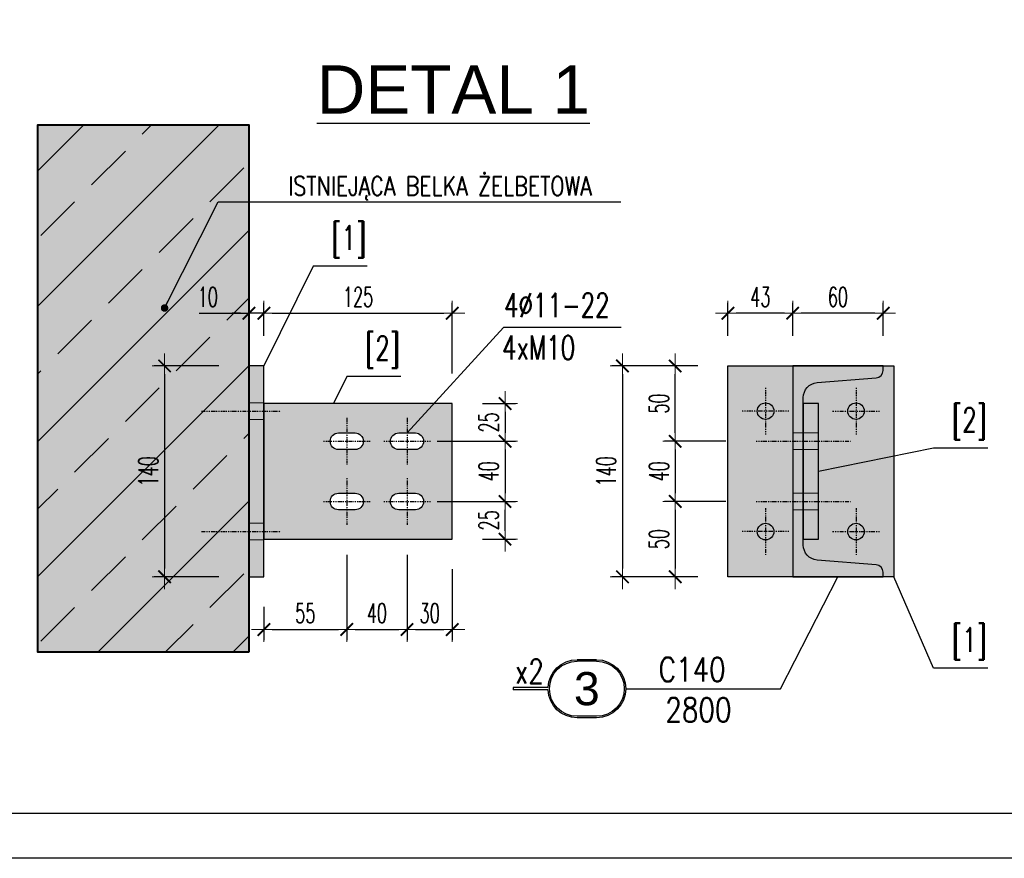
# Model space of a CAD drawing. Extents: x 678233 to 771511, y -128679 to -91169.
# Tile 11 of 62: x 762512 to 763166, y -104387 to -103830. Entities that reach past the tile are written whole.
import ezdxf
from ezdxf.enums import TextEntityAlignment as Align

# ---------------------------------------------------------------- set-up
doc = ezdxf.new("R2010")
doc.units = 0
doc.linetypes.add('DASHDOT', pattern=[1, 0.5, -0.25, 0, -0.25])
doc.layers.get('0').update_dxf_attribs({"linetype": 'CONTINUOUS'})
doc.layers.get('Defpoints').update_dxf_attribs({"linetype": 'CONTINUOUS'})
for name, color, linetype, lineweight in [('K - pomoc', 1, 'CONTINUOUS', 15), ('K-opisy', 2, 'CONTINUOUS', 18), ('K-wymiary', 8, 'CONTINUOUS', 13), ('K-ściany istniejące', 12, 'CONTINUOUS', 40)]:
    doc.layers.add(name, color=color, linetype=linetype, lineweight=lineweight)
for name, color, linetype in [('K-belki stalowe hach', 204, 'CONTINUOUS'), ('K-hatch', 8, 'CONTINUOUS'), ('K-oznaczenia', 30, 'CONTINUOUS'), ('k-stal', 2, 'CONTINUOUS'), ('K-stal_opis', 1, 'CONTINUOUS'), ('OPISY', 2, 'CONTINUOUS'), ('OSIE', 1, 'DASHDOT'), ('pomoc_1', 1, 'CONTINUOUS'), ('ramka', 2, 'CONTINUOUS'), ('STAL', 3, 'CONTINUOUS')]:
    doc.layers.add(name, color=color, linetype=linetype)
doc.styles.add('OPIS', font='arial.ttf')
doc.styles.add('ROMANS', font='romans.shx', dxfattribs={"width": 0.6})
doc.styles.add('SIMPLEX', font='simplex.shx', dxfattribs={"height": 15})
doc.styles.add('TKD_2TXT', font='romand.shx', dxfattribs={"width": 0.75, "height": 0.25})
doc.styles.add('TKD_stal', font='simplex.shx', dxfattribs={"width": 0.75, "height": 0.25, "bigfont": 'bigfont.shx'})
doc.dimstyles.new('BZ_KR_10', dxfattribs={"dimscale": 0.1, "dimtxt": 25, "dimasz": 25, "dimexe": 24, "dimexo": 25, "dimgap": 5, "dimtad": 3, "dimdec": 1, "dimlfac": 10, "dimrnd": 1, "dimzin": 9, "dimdsep": 46, "dimtxsty": 'SIMPLEX', "dimblk": 'ARCHTICK', "dimcen": 0, "dimdle": 20, "dimclrd": 256, "dimclre": 256, "dimclrt": 7, "dimadec": 0, "dimazin": 0, "dimtfac": 0.033333, "dimtdec": 1, "dimtix": 1, "dimtmove": 1, "dimatfit": 3, "dimfxl": 1, "dimtvp": 0.8, "dimtolj": 1, "dimarcsym": 0})
doc.dimstyles.new('Copy of DIM-50', dxfattribs={"dimscale": 10, "dimtxt": 1.3, "dimasz": 0.55, "dimexe": 0.7, "dimexo": 2, "dimgap": 0, "dimtad": 0, "dimdec": 1, "dimrnd": 0.5, "dimdsep": 46, "dimtxsty": 'ROMANS', "dimblk1": 'TICK', "dimblk2": 'TICK', "dimsah": 1, "dimcen": 0, "dimdle": 1.5, "dimclrd": 8, "dimclrt": 2, "dimadec": 1, "dimazin": 0, "dimtfac": 0.416667, "dimtdec": 1, "dimtix": 1, "dimtmove": 1, "dimatfit": 3, "dimldrblk": 'TICK', "dimfxl": 1, "dimtvp": 0.833333, "dimtolj": 1, "dimarcsym": 0})

# ---------------------------------------------------------------- blocks, each defined once
blk = doc.blocks.new('_ARCHTICK')
at = {"color": 0, "linetype": 'ByBlock', "const_width": 0.15}
blk.add_lwpolyline([(-0.5, -0.5), (0.5, 0.5)], dxfattribs=at)
blk = doc.blocks.new('TICK')
for p, q in [((0, -1.5), (0, 1.5)), ((-1.5, 0), (1.5, 0))]:
    blk.add_line(p, q)
at = {"xscale": 1.5, "yscale": 1.5, "zscale": 1.5, "rotation": 180}
blk.add_blockref('_ARCHTICK', (0, 0), dxfattribs=at)
blk = doc.blocks.new('*D193')
at = {"layer": 'Defpoints', "color": 0, "transparency": 16777216}
for p in [(762664.37, -104024.59), (762664.37, -104059.59), (762674.37, -104059.59)]:
    blk.add_point(p, dxfattribs=at)
at = {"layer": 'K-wymiary', "color": 0, "lineweight": -2, "transparency": 16777216}
for p, q in [((762664.37, -104039.59), (762664.37, -104017.59)), ((762674.37, -104039.59), (762674.37, -104017.59))]:
    blk.add_line(p, q, dxfattribs=at)
at = {"layer": 'K-wymiary', "color": 8, "lineweight": -2, "transparency": 16777216}
for p, q in [((762631.36, -104024.59), (762664.37, -104024.59)), ((762658.87, -104024.59), (762653.37, -104024.59)), ((762674.37, -104024.59), (762664.37, -104024.59)), ((762674.37, -104024.59), (762664.37, -104024.59)), ((762679.87, -104024.59), (762685.37, -104024.59))]:
    blk.add_line(p, q, dxfattribs=at)
at = {"layer": 'K-wymiary', "color": 8, "lineweight": -2, "transparency": 16777216, "xscale": 5.5, "yscale": 5.5, "zscale": 5.5}
blk.add_blockref('TICK', (762664.37, -104024.59), dxfattribs=at)
at = {"layer": 'K-wymiary', "color": 8, "lineweight": -2, "transparency": 16777216, "xscale": 5.5, "yscale": 5.5, "zscale": 5.5, "rotation": 180}
blk.add_blockref('TICK', (762674.37, -104024.59), dxfattribs=at)
at = {"layer": 'K-wymiary', "color": 2, "transparency": 16777216, "insert": (762637.12, -104013.75), "char_height": 13, "attachment_point": 5, "style": 'ROMANS'}
blk.add_mtext('\\A1;10', dxfattribs=at)
blk = doc.blocks.new('*D194')
at = {"layer": 'Defpoints', "color": 0, "transparency": 16777216}
for p in [(762799.37, -104024.59), (762674.37, -104059.59), (762799.37, -104084.6)]:
    blk.add_point(p, dxfattribs=at)
at = {"layer": 'K-wymiary', "color": 0, "lineweight": -2, "transparency": 16777216}
for p, q in [((762674.37, -104039.59), (762674.37, -104017.59)), ((762799.37, -104064.6), (762799.37, -104017.59))]:
    blk.add_line(p, q, dxfattribs=at)
at = {"layer": 'K-wymiary', "color": 8, "lineweight": -2, "transparency": 16777216}
blk.add_line((762679.87, -104024.59), (762793.87, -104024.59), dxfattribs=at)
at = {"layer": 'K-wymiary', "color": 8, "lineweight": -2, "transparency": 16777216, "xscale": 5.5, "yscale": 5.5, "zscale": 5.5, "rotation": 180}
blk.add_blockref('TICK', (762674.37, -104024.59), dxfattribs=at)
at = {"layer": 'K-wymiary', "color": 8, "lineweight": -2, "transparency": 16777216, "xscale": 5.5, "yscale": 5.5, "zscale": 5.5}
blk.add_blockref('TICK', (762799.37, -104024.59), dxfattribs=at)
at = {"layer": 'K-wymiary', "color": 2, "transparency": 16777216, "insert": (762736.87, -104013.75), "char_height": 13, "attachment_point": 5, "style": 'ROMANS'}
blk.add_mtext('\\A1;125', dxfattribs=at)
blk = doc.blocks.new('*D195')
at = {"layer": 'Defpoints', "color": 0, "transparency": 16777216}
for p in [(762729.37, -104165.09), (762674.37, -104199.59), (762729.37, -104234.59)]:
    blk.add_point(p, dxfattribs=at)
at = {"layer": 'K-wymiary', "color": 0, "lineweight": -2, "transparency": 16777216}
for p, q in [((762729.37, -104185.09), (762729.37, -104241.59)), ((762674.37, -104219.59), (762674.37, -104241.59))]:
    blk.add_line(p, q, dxfattribs=at)
at = {"layer": 'K-wymiary', "color": 8, "lineweight": -2, "transparency": 16777216}
blk.add_line((762679.87, -104234.59), (762723.87, -104234.59), dxfattribs=at)
at = {"layer": 'K-wymiary', "color": 8, "lineweight": -2, "transparency": 16777216, "xscale": 5.5, "yscale": 5.5, "zscale": 5.5, "rotation": 180}
blk.add_blockref('TICK', (762674.37, -104234.59), dxfattribs=at)
at = {"layer": 'K-wymiary', "color": 8, "lineweight": -2, "transparency": 16777216, "xscale": 5.5, "yscale": 5.5, "zscale": 5.5}
blk.add_blockref('TICK', (762729.37, -104234.59), dxfattribs=at)
at = {"layer": 'K-wymiary', "color": 2, "transparency": 16777216, "insert": (762701.87, -104223.75), "char_height": 13, "attachment_point": 5, "style": 'ROMANS'}
blk.add_mtext('\\A1;55', dxfattribs=at)
blk = doc.blocks.new('*D196')
at = {"layer": 'Defpoints', "color": 0, "transparency": 16777216}
for p in [(762729.37, -104165.09), (762769.37, -104165.09), (762769.37, -104234.59)]:
    blk.add_point(p, dxfattribs=at)
at = {"layer": 'K-wymiary', "color": 0, "lineweight": -2, "transparency": 16777216}
for p, q in [((762729.37, -104185.09), (762729.37, -104241.59)), ((762769.37, -104185.09), (762769.37, -104241.59))]:
    blk.add_line(p, q, dxfattribs=at)
at = {"layer": 'K-wymiary', "color": 8, "lineweight": -2, "transparency": 16777216}
blk.add_line((762734.87, -104234.59), (762763.87, -104234.59), dxfattribs=at)
at = {"layer": 'K-wymiary', "color": 8, "lineweight": -2, "transparency": 16777216, "xscale": 5.5, "yscale": 5.5, "zscale": 5.5, "rotation": 180}
blk.add_blockref('TICK', (762729.37, -104234.59), dxfattribs=at)
at = {"layer": 'K-wymiary', "color": 8, "lineweight": -2, "transparency": 16777216, "xscale": 5.5, "yscale": 5.5, "zscale": 5.5}
blk.add_blockref('TICK', (762769.37, -104234.59), dxfattribs=at)
at = {"layer": 'K-wymiary', "color": 2, "transparency": 16777216, "insert": (762749.37, -104223.75), "char_height": 13, "attachment_point": 5, "style": 'ROMANS'}
blk.add_mtext('\\A1;40', dxfattribs=at)
blk = doc.blocks.new('*D197')
at = {"layer": 'Defpoints', "color": 0, "transparency": 16777216}
for p in [(762769.37, -104165.09), (762799.37, -104174.6), (762799.37, -104234.59)]:
    blk.add_point(p, dxfattribs=at)
at = {"layer": 'K-wymiary', "color": 0, "lineweight": -2, "transparency": 16777216}
for p, q in [((762769.37, -104185.09), (762769.37, -104241.59)), ((762799.37, -104194.6), (762799.37, -104241.59))]:
    blk.add_line(p, q, dxfattribs=at)
at = {"layer": 'K-wymiary', "color": 8, "lineweight": -2, "transparency": 16777216}
blk.add_line((762774.87, -104234.59), (762793.87, -104234.59), dxfattribs=at)
at = {"layer": 'K-wymiary', "color": 8, "lineweight": -2, "transparency": 16777216, "xscale": 5.5, "yscale": 5.5, "zscale": 5.5, "rotation": 180}
blk.add_blockref('TICK', (762769.37, -104234.59), dxfattribs=at)
at = {"layer": 'K-wymiary', "color": 8, "lineweight": -2, "transparency": 16777216, "xscale": 5.5, "yscale": 5.5, "zscale": 5.5}
blk.add_blockref('TICK', (762799.37, -104234.59), dxfattribs=at)
at = {"layer": 'K-wymiary', "color": 2, "transparency": 16777216, "insert": (762784.37, -104223.75), "char_height": 13, "attachment_point": 5, "style": 'ROMANS'}
blk.add_mtext('\\A1;30', dxfattribs=at)
blk = doc.blocks.new('*D198')
at = {"layer": 'Defpoints', "color": 0, "transparency": 16777216}
for p in [(762799.37, -104084.6), (762769.37, -104109.59), (762834.37, -104109.59)]:
    blk.add_point(p, dxfattribs=at)
at = {"layer": 'K-wymiary', "color": 0, "lineweight": -2, "transparency": 16777216}
for p, q in [((762819.37, -104084.6), (762841.37, -104084.6)), ((762789.37, -104109.59), (762841.37, -104109.59))]:
    blk.add_line(p, q, dxfattribs=at)
at = {"layer": 'K-wymiary', "color": 8, "lineweight": -2, "transparency": 16777216}
blk.add_line((762834.37, -104090.1), (762834.37, -104104.09), dxfattribs=at)
at = {"layer": 'K-wymiary', "color": 8, "lineweight": -2, "transparency": 16777216, "xscale": 5.5, "yscale": 5.5, "zscale": 5.5}
for p, rotation in [((762834.37, -104084.6), 90), ((762834.37, -104109.59), 270)]:
    blk.add_blockref('TICK', p, dxfattribs=dict(at, rotation=rotation))
at = {"layer": 'K-wymiary', "color": 2, "transparency": 16777216, "insert": (762823.54, -104097.09), "char_height": 13, "attachment_point": 5, "rotation": 90, "style": 'ROMANS'}
blk.add_mtext('\\A1;25', dxfattribs=at)
blk = doc.blocks.new('*D162')
at = {"layer": 'Defpoints', "color": 0, "transparency": 16777216}
for p in [(762769.37, -104149.6), (762834.37, -104149.6), (762799.37, -104174.6)]:
    blk.add_point(p, dxfattribs=at)
at = {"layer": 'K-wymiary', "color": 0, "lineweight": -2, "transparency": 16777216}
for p, q in [((762789.37, -104149.6), (762841.37, -104149.6)), ((762819.37, -104174.6), (762841.37, -104174.6))]:
    blk.add_line(p, q, dxfattribs=at)
at = {"layer": 'K-wymiary', "color": 8, "lineweight": -2, "transparency": 16777216}
blk.add_line((762834.37, -104169.1), (762834.37, -104155.1), dxfattribs=at)
at = {"layer": 'K-wymiary', "color": 8, "lineweight": -2, "transparency": 16777216, "xscale": 5.5, "yscale": 5.5, "zscale": 5.5}
for p, rotation in [((762834.37, -104149.6), 90), ((762834.37, -104174.6), 270)]:
    blk.add_blockref('TICK', p, dxfattribs=dict(at, rotation=rotation))
at = {"layer": 'K-wymiary', "color": 2, "transparency": 16777216, "insert": (762823.54, -104162.1), "char_height": 13, "attachment_point": 5, "rotation": 90, "style": 'ROMANS'}
blk.add_mtext('\\A1;25', dxfattribs=at)
blk = doc.blocks.new('*D199')
at = {"layer": 'Defpoints', "color": 0, "transparency": 16777216}
for p in [(762769.37, -104109.59), (762769.37, -104149.59), (762834.37, -104149.59)]:
    blk.add_point(p, dxfattribs=at)
at = {"layer": 'K-wymiary', "color": 0, "lineweight": -2, "transparency": 16777216}
for p, q in [((762789.37, -104109.59), (762841.37, -104109.59)), ((762789.37, -104149.59), (762841.37, -104149.59))]:
    blk.add_line(p, q, dxfattribs=at)
at = {"layer": 'K-wymiary', "color": 8, "lineweight": -2, "transparency": 16777216}
blk.add_line((762834.37, -104115.09), (762834.37, -104144.09), dxfattribs=at)
at = {"layer": 'K-wymiary', "color": 8, "lineweight": -2, "transparency": 16777216, "xscale": 5.5, "yscale": 5.5, "zscale": 5.5}
for p, rotation in [((762834.37, -104109.59), 90), ((762834.37, -104149.59), 270)]:
    blk.add_blockref('TICK', p, dxfattribs=dict(at, rotation=rotation))
at = {"layer": 'K-wymiary', "color": 2, "transparency": 16777216, "insert": (762823.54, -104129.59), "char_height": 13, "attachment_point": 5, "rotation": 90, "style": 'ROMANS'}
blk.add_mtext('\\A1;40', dxfattribs=at)
blk = doc.blocks.new('*D200')
at = {"layer": 'Defpoints', "color": 0, "transparency": 16777216}
for p in [(762664.37, -104059.59), (762608.47, -104199.59), (762664.37, -104199.59)]:
    blk.add_point(p, dxfattribs=at)
at = {"layer": 'K-wymiary', "color": 0, "lineweight": -2, "transparency": 16777216}
for p, q in [((762644.37, -104059.59), (762601.47, -104059.59)), ((762644.37, -104199.59), (762601.47, -104199.59))]:
    blk.add_line(p, q, dxfattribs=at)
at = {"layer": 'K-wymiary', "color": 8, "lineweight": -2, "transparency": 16777216}
blk.add_line((762608.47, -104065.09), (762608.47, -104194.09), dxfattribs=at)
at = {"layer": 'K-wymiary', "color": 8, "lineweight": -2, "transparency": 16777216, "xscale": 5.5, "yscale": 5.5, "zscale": 5.5}
for p, rotation in [((762608.47, -104059.59), 90), ((762608.47, -104199.59), 270)]:
    blk.add_blockref('TICK', p, dxfattribs=dict(at, rotation=rotation))
at = {"layer": 'K-wymiary', "color": 2, "transparency": 16777216, "insert": (762597.64, -104129.59), "char_height": 13, "attachment_point": 5, "rotation": 90, "style": 'ROMANS'}
blk.add_mtext('\\A1;140', dxfattribs=at)
blk = doc.blocks.new('*D163')
at = {"layer": 'Defpoints', "color": 0, "transparency": 16777216}
for p in [(763025.31, -104024.59), (763025.31, -104059.59), (763085.31, -104059.59)]:
    blk.add_point(p, dxfattribs=at)
at = {"layer": 'K-wymiary', "color": 0, "lineweight": -2, "transparency": 16777216}
for p, q in [((763025.31, -104039.59), (763025.31, -104017.59)), ((763085.31, -104039.59), (763085.31, -104017.59))]:
    blk.add_line(p, q, dxfattribs=at)
at = {"layer": 'K-wymiary', "color": 8, "lineweight": -2, "transparency": 16777216}
blk.add_line((763079.81, -104024.59), (763030.81, -104024.59), dxfattribs=at)
at = {"layer": 'K-wymiary', "color": 8, "lineweight": -2, "transparency": 16777216, "xscale": 5.5, "yscale": 5.5, "zscale": 5.5, "rotation": 180}
blk.add_blockref('TICK', (763025.31, -104024.59), dxfattribs=at)
at = {"layer": 'K-wymiary', "color": 8, "lineweight": -2, "transparency": 16777216, "xscale": 5.5, "yscale": 5.5, "zscale": 5.5}
blk.add_blockref('TICK', (763085.31, -104024.59), dxfattribs=at)
at = {"layer": 'K-wymiary', "color": 2, "transparency": 16777216, "insert": (763055.31, -104013.75), "char_height": 13, "attachment_point": 5, "style": 'ROMANS'}
blk.add_mtext('\\A1;60', dxfattribs=at)
blk = doc.blocks.new('*D201')
at = {"layer": 'Defpoints', "color": 0, "transparency": 16777216}
for p in [(762982.31, -104024.59), (762982.31, -104059.59), (763025.31, -104059.59)]:
    blk.add_point(p, dxfattribs=at)
at = {"layer": 'K-wymiary', "color": 0, "lineweight": -2, "transparency": 16777216}
for p, q in [((762982.31, -104039.59), (762982.31, -104017.59)), ((763025.31, -104039.59), (763025.31, -104017.59))]:
    blk.add_line(p, q, dxfattribs=at)
at = {"layer": 'K-wymiary', "color": 8, "lineweight": -2, "transparency": 16777216}
blk.add_line((763019.81, -104024.59), (762987.81, -104024.59), dxfattribs=at)
at = {"layer": 'K-wymiary', "color": 8, "lineweight": -2, "transparency": 16777216, "xscale": 5.5, "yscale": 5.5, "zscale": 5.5, "rotation": 180}
blk.add_blockref('TICK', (762982.31, -104024.59), dxfattribs=at)
at = {"layer": 'K-wymiary', "color": 8, "lineweight": -2, "transparency": 16777216, "xscale": 5.5, "yscale": 5.5, "zscale": 5.5}
blk.add_blockref('TICK', (763025.31, -104024.59), dxfattribs=at)
at = {"layer": 'K-wymiary', "color": 2, "transparency": 16777216, "insert": (763003.81, -104013.75), "char_height": 13, "attachment_point": 5, "style": 'ROMANS'}
blk.add_mtext('\\A1;43', dxfattribs=at)
blk = doc.blocks.new('*D164')
at = {"layer": 'Defpoints', "color": 0, "transparency": 16777216}
for p in [(762982.31, -104059.59), (762912.31, -104199.59), (762982.31, -104199.59)]:
    blk.add_point(p, dxfattribs=at)
at = {"layer": 'K-wymiary', "color": 0, "lineweight": -2, "transparency": 16777216}
for p, q in [((762962.31, -104059.59), (762905.31, -104059.59)), ((762962.31, -104199.59), (762905.31, -104199.59))]:
    blk.add_line(p, q, dxfattribs=at)
at = {"layer": 'K-wymiary', "color": 8, "lineweight": -2, "transparency": 16777216}
blk.add_line((762912.31, -104065.09), (762912.31, -104194.09), dxfattribs=at)
at = {"layer": 'K-wymiary', "color": 8, "lineweight": -2, "transparency": 16777216, "xscale": 5.5, "yscale": 5.5, "zscale": 5.5}
for p, rotation in [((762912.31, -104059.59), 90), ((762912.31, -104199.59), 270)]:
    blk.add_blockref('TICK', p, dxfattribs=dict(at, rotation=rotation))
at = {"layer": 'K-wymiary', "color": 2, "transparency": 16777216, "insert": (762901.48, -104129.59), "char_height": 13, "attachment_point": 5, "rotation": 90, "style": 'ROMANS'}
blk.add_mtext('\\A1;140', dxfattribs=at)
blk = doc.blocks.new('*D165')
at = {"layer": 'Defpoints', "color": 0, "transparency": 16777216}
for p in [(762947.31, -104059.59), (762982.31, -104059.59), (763000.95, -104109.59)]:
    blk.add_point(p, dxfattribs=at)
at = {"layer": 'K-wymiary', "color": 0, "lineweight": -2, "transparency": 16777216}
for p, q in [((762962.31, -104059.59), (762940.31, -104059.59)), ((762980.95, -104109.59), (762940.31, -104109.59))]:
    blk.add_line(p, q, dxfattribs=at)
at = {"layer": 'K-wymiary', "color": 8, "lineweight": -2, "transparency": 16777216}
blk.add_line((762947.31, -104104.09), (762947.31, -104065.09), dxfattribs=at)
at = {"layer": 'K-wymiary', "color": 8, "lineweight": -2, "transparency": 16777216, "xscale": 5.5, "yscale": 5.5, "zscale": 5.5}
for p, rotation in [((762947.31, -104059.59), 90), ((762947.31, -104109.59), 270)]:
    blk.add_blockref('TICK', p, dxfattribs=dict(at, rotation=rotation))
at = {"layer": 'K-wymiary', "color": 2, "transparency": 16777216, "insert": (762936.48, -104084.59), "char_height": 13, "attachment_point": 5, "rotation": 90, "style": 'ROMANS'}
blk.add_mtext('\\A1;50', dxfattribs=at)
blk = doc.blocks.new('*D166')
at = {"layer": 'Defpoints', "color": 0, "transparency": 16777216}
for p in [(763000.95, -104109.59), (762947.31, -104149.59), (763000.95, -104149.59)]:
    blk.add_point(p, dxfattribs=at)
at = {"layer": 'K-wymiary', "color": 0, "lineweight": -2, "transparency": 16777216}
for p, q in [((762980.95, -104109.59), (762940.31, -104109.59)), ((762980.95, -104149.59), (762940.31, -104149.59))]:
    blk.add_line(p, q, dxfattribs=at)
at = {"layer": 'K-wymiary', "color": 8, "lineweight": -2, "transparency": 16777216}
blk.add_line((762947.31, -104115.09), (762947.31, -104144.09), dxfattribs=at)
at = {"layer": 'K-wymiary', "color": 8, "lineweight": -2, "transparency": 16777216, "xscale": 5.5, "yscale": 5.5, "zscale": 5.5}
for p, rotation in [((762947.31, -104109.59), 90), ((762947.31, -104149.59), 270)]:
    blk.add_blockref('TICK', p, dxfattribs=dict(at, rotation=rotation))
at = {"layer": 'K-wymiary', "color": 2, "transparency": 16777216, "insert": (762936.48, -104129.59), "char_height": 13, "attachment_point": 5, "rotation": 90, "style": 'ROMANS'}
blk.add_mtext('\\A1;40', dxfattribs=at)
blk = doc.blocks.new('*D167')
at = {"layer": 'Defpoints', "color": 0, "transparency": 16777216}
for p in [(763000.95, -104149.59), (762947.31, -104199.59), (762982.31, -104199.59)]:
    blk.add_point(p, dxfattribs=at)
at = {"layer": 'K-wymiary', "color": 0, "lineweight": -2, "transparency": 16777216}
for p, q in [((762980.95, -104149.59), (762940.31, -104149.59)), ((762962.31, -104199.59), (762940.31, -104199.59))]:
    blk.add_line(p, q, dxfattribs=at)
at = {"layer": 'K-wymiary', "color": 8, "lineweight": -2, "transparency": 16777216}
blk.add_line((762947.31, -104155.09), (762947.31, -104194.09), dxfattribs=at)
at = {"layer": 'K-wymiary', "color": 8, "lineweight": -2, "transparency": 16777216, "xscale": 5.5, "yscale": 5.5, "zscale": 5.5}
for p, rotation in [((762947.31, -104149.59), 90), ((762947.31, -104199.59), 270)]:
    blk.add_blockref('TICK', p, dxfattribs=dict(at, rotation=rotation))
at = {"layer": 'K-wymiary', "color": 2, "transparency": 16777216, "insert": (762936.48, -104174.59), "char_height": 13, "attachment_point": 5, "rotation": 90, "style": 'ROMANS'}
blk.add_mtext('\\A1;50', dxfattribs=at)
blk = doc.blocks.new('tkd_stal_wykaz_new')
for p, q in [((0.301, 0.301), (0.504, 0.301)), ((0.301, 0.286), (0.504, 0.286)), ((0.806, 0.013), (1.166, 0.013)), ((1.166, 0.013), (1.166, -0.013)), ((0.806, -0.013), (1.166, -0.013)), ((0.301, -0.286), (0.504, -0.286)), ((0.301, -0.301), (0.504, -0.301))]:
    blk.add_line(p, q)
for centre, radius, start, end in [((0.301, 0), 0.301, 90, 270), ((0.301, 0), 0.286, 90, 270), ((0.504, 0), 0.301, 2.3881, 90), ((0.504, 0), 0.286, 270, 90), ((0.504, 0), 0.301, 270, 357.6119)]:
    blk.add_arc(centre, radius, start, end)
at = {"color": 7, "style": 'TKD_stal', "width": 0.75}
for tag, p in [('PROFIL', (-0.019, 0.056)), ('DŁUGOŚĆ', (-0.171, -0.325))]:
    blk.add_attdef(tag, text='', height=0.25, dxfattribs=at).set_placement(p, align=Align.RIGHT)
blk.add_attdef('OPIS_DODATKOWY', (0.866, 0.056), '', height=0.25, dxfattribs=at)
at = {"color": 2, "style": 'TKD_2TXT', "width": 0.75}
blk.add_attdef('1', text='', height=0.3, dxfattribs=at).set_placement((0.403, 0), align=Align.MIDDLE_CENTER)
at = {"color": 6, "style": 'TKD_stal', "width": 0.75}
blk.add_attdef('UWAGI', text='', height=0.175, dxfattribs=at).set_placement((-0.285, -0.569), align=Align.RIGHT)
at = {"color": 7, "style": 'TKD_stal', "width": 0.75, "flags": 1}
for tag, p in [('STAL', (-0.585, -0.925)), ('SZTUK', (-0.628, -1.283)), ('MASA_JEDN', (-0.628, -1.667)), ('POW_MAL', (-0.628, -2.054)), ('KOMENTARZ', (-0.628, -2.387))]:
    blk.add_attdef(tag, text='', height=0.25, dxfattribs=at).set_placement(p, align=Align.CENTER)

msp = doc.modelspace()

# ---------------------------------------------------------------- hatches: boundary and pattern name
at = {"layer": 'K-belki stalowe hach', "linetype": 'ByBlock', "ltscale": 25}
h = msp.add_hatch(color=25, dxfattribs=at)
h.dxf.hatch_style = 1
h.paths.add_polyline_path([(762664.37, -104059.59), (762664.37, -104199.59), (762674.37, -104199.59), (762674.37, -104059.59)])
h = msp.add_hatch(color=25, dxfattribs=at)
h.dxf.hatch_style = 1
h.paths.add_polyline_path([(762982.31, -104059.59), (762982.31, -104199.59), (763092.31, -104199.59), (763092.31, -104059.59)])
h = msp.add_hatch(color=256, dxfattribs=at)
h.dxf.hatch_style = 1
h.paths.add_polyline_path([(763080.71, -104067.56), (763041.51, -104070.69, 0.391021), (763032.31, -104080.66), (763032.31, -104178.52, 0.391021), (763041.51, -104188.48), (763080.71, -104191.62, -0.391021), (763085.31, -104196.6), (763085.31, -104199.59), (763025.31, -104199.59), (763025.31, -104059.59), (763085.31, -104059.59), (763085.31, -104062.57, -0.391021)])
at = {"layer": 'K-hatch', "ltscale": 100}
msp.add_hatch(color=254, dxfattribs=at).paths.add_polyline_path([(762664.37, -104249.59), (762664.37, -103899.59), (762524.37, -103899.59), (762524.37, -104249.59)])
h = msp.add_hatch(dxfattribs=at)
h.set_pattern_fill('ANSI33', color=256, scale=10, style=0)
h.set_pattern_definition([(45, (701157.44, -121652.95), (-44.90128, 44.90128), []), (45, (701202.34, -121652.95), (-44.90128, 44.90128), [31.75, -15.875])])
h.paths.add_polyline_path([(762664.37, -104249.59), (762664.37, -103899.59), (762524.37, -103899.59), (762524.37, -104249.59)])
at = {"layer": 'K-hatch'}
h = msp.add_hatch(color=251, dxfattribs=at)
h.dxf.hatch_style = 1
edge = h.paths.add_edge_path(flags=16)
edge.add_arc((762763.87, -104109.59), 5.5, 90, 270)
edge.add_line((762763.87, -104115.09), (762774.87, -104115.09))
edge.add_arc((762774.87, -104109.59), 5.5, 270, 450)
edge.add_line((762774.87, -104104.09), (762763.87, -104104.09))
edge = h.paths.add_edge_path(flags=16)
edge.add_arc((762763.87, -104149.59), 5.5, 90, 270)
edge.add_line((762763.87, -104155.09), (762774.87, -104155.09))
edge.add_arc((762774.87, -104149.59), 5.5, 270, 450)
edge.add_line((762774.87, -104144.09), (762763.87, -104144.09))
edge = h.paths.add_edge_path(flags=16)
edge.add_arc((762723.87, -104149.59), 5.5, 90, 270)
edge.add_line((762723.87, -104155.09), (762734.87, -104155.09))
edge.add_arc((762734.87, -104149.59), 5.5, 270, 450)
edge.add_line((762734.87, -104144.09), (762723.87, -104144.09))
edge = h.paths.add_edge_path(flags=16)
edge.add_arc((762723.87, -104109.59), 5.5, 90, 270)
edge.add_line((762723.87, -104115.09), (762734.87, -104115.09))
edge.add_arc((762734.87, -104109.59), 5.5, 270, 450)
edge.add_line((762734.87, -104104.09), (762723.87, -104104.09))
h.paths.add_polyline_path([(762674.37, -104084.59), (762674.37, -104174.59), (762799.37, -104174.6), (762799.37, -104084.6)])
h = msp.add_hatch(color=251, dxfattribs=at)
h.dxf.hatch_style = 1
h.paths.add_polyline_path([(763032.31, -104084.59), (763032.31, -104174.59), (763042.31, -104174.59), (763042.31, -104084.59)])

# ---------------------------------------------------------------- linework, layer by layer
at = {"layer": 'k-stal'}
for points in [[(762664.37, -104084.59), (762664.37, -104199.59), (762674.37, -104199.59), (762674.37, -104059.59), (762664.37, -104059.59)], [(762674.37, -104084.59), (762674.37, -104174.59), (762799.37, -104174.6), (762799.37, -104084.6), (762674.37, -104084.59)], [(763032.31, -104084.59), (763032.31, -104174.59), (763042.31, -104174.59), (763042.31, -104084.59), (763032.31, -104084.59)]]:
    msp.add_lwpolyline(points, dxfattribs=at)
for points in [[(763025.31, -104199.59), (763085.31, -104199.59), (763085.31, -104196.6, 0.390941), (763080.71, -104191.62), (763041.51, -104188.48, -0.391021), (763032.31, -104178.52), (763032.31, -104080.66, -0.391021), (763041.51, -104070.69), (763080.71, -104067.56, 0.3911), (763085.31, -104062.57), (763085.31, -104059.59), (763025.31, -104059.59)], [(762723.87, -104104.09), (762734.87, -104104.09, -1), (762734.87, -104115.09), (762723.87, -104115.09, -1)], [(762763.87, -104104.09), (762774.87, -104104.09, -1), (762774.87, -104115.09), (762763.87, -104115.09, -1)], [(762723.87, -104144.09), (762734.87, -104144.09, -1), (762734.87, -104155.09), (762723.87, -104155.09, -1)], [(762763.87, -104144.09), (762774.87, -104144.09, -1), (762774.87, -104155.09), (762763.87, -104155.09, -1)]]:
    msp.add_lwpolyline(points, format="xyb", close=True, dxfattribs=at)
for centre in [(763007.31, -104089.59), (763067.31, -104089.59), (763007.31, -104169.59), (763067.31, -104169.59)]:
    msp.add_circle(centre, 5.5, dxfattribs=at)
at = {"layer": 'K-stal_opis', "color": 1}
msp.add_lwpolyline([(762914.45, -104273.92), (763017.09, -104273.92), (763055.31, -104199.59)], dxfattribs=at)
at = {"layer": 'K-wymiary', "color": 150}
for points in [[(762664.37, -104084.09), (762674.37, -104084.09), (762674.37, -104095.09), (762664.37, -104095.09)], [(763025.31, -104104.09), (763042.31, -104104.09), (763042.31, -104115.09), (763025.31, -104115.09)], [(763025.31, -104144.09), (763042.31, -104144.09), (763042.31, -104155.09), (763025.31, -104155.09)], [(762664.37, -104164.09), (762674.37, -104164.09), (762674.37, -104175.09), (762664.37, -104175.09)]]:
    msp.add_lwpolyline(points, close=True, dxfattribs=at)
at = {"layer": 'K-ściany istniejące'}
msp.add_lwpolyline([(762664.37, -104249.59), (762524.37, -104249.59), (762524.37, -103899.59), (762664.37, -103899.59)], close=True, dxfattribs=at)
at = {"layer": 'OSIE', "ltscale": 1.5}
for points in [[(763007.31, -104074.09), (763007.31, -104105.09)], [(763067.31, -104074.09), (763067.31, -104105.09)], [(762729.37, -104094.09), (762729.37, -104125.09)], [(762769.37, -104094.09), (762769.37, -104125.09)], [(763022.81, -104089.59), (762991.81, -104089.59)], [(763051.81, -104089.59), (763082.81, -104089.59)], [(762713.87, -104109.59), (762744.87, -104109.59)], [(762753.87, -104109.59), (762784.87, -104109.59)], [(762729.37, -104134.09), (762729.37, -104165.09)], [(762769.37, -104134.09), (762769.37, -104165.09)], [(762713.87, -104149.59), (762744.87, -104149.59)], [(762753.87, -104149.59), (762784.87, -104149.59)], [(763007.31, -104154.09), (763007.31, -104185.09)], [(763067.31, -104154.09), (763067.31, -104185.09)], [(763022.81, -104169.59), (762991.81, -104169.59)], [(763051.81, -104169.59), (763082.81, -104169.59)]]:
    msp.add_lwpolyline(points, dxfattribs=at)
at = {"layer": 'OSIE', "color": 150, "ltscale": 1.5}
for points in [[(762633.01, -104089.59), (762685.74, -104089.59)], [(763000.95, -104109.59), (763063.68, -104109.59)], [(763000.95, -104149.59), (763063.68, -104149.59)], [(762633.01, -104169.59), (762685.74, -104169.59)]]:
    msp.add_lwpolyline(points, dxfattribs=at)
at = {"layer": 'pomoc_1'}
for points in [[(762743, -103993.43), (762707, -103993.43), (762674.37, -104059.59)], [(762911.41, -104034.17), (762833.32, -104034.17), (762769.37, -104104.09)], [(762765.35, -104066.65), (762729.35, -104066.65), (762720.51, -104084.59)], [(763154.78, -104114.25), (763118.78, -104114.25), (763042.31, -104129.59)], [(763154.78, -104260.27), (763118.78, -104260.27), (763092.31, -104199.59)]]:
    msp.add_lwpolyline(points, dxfattribs=at)
at = {"layer": 'ramka', "color": 1}
msp.add_lwpolyline([(761924.31, -102901.51), (764024.31, -102901.51), (764024.31, -104386.51), (761924.31, -104386.51)], close=True, dxfattribs=at)
at = {"layer": 'ramka', "color": 3}
msp.add_lwpolyline([(761994.31, -104356.51), (763994.31, -104356.51), (763994.31, -102931.51), (761994.31, -102931.51)], close=True, dxfattribs=at)
at = {"layer": 'STAL'}
msp.add_lwpolyline([(762982.31, -104059.59), (763092.31, -104059.59), (763092.31, -104199.59), (762982.31, -104199.59)], close=True, dxfattribs=at)

# ---------------------------------------------------------------- block references
at = {"layer": 'K-stal_opis', "color": 0}
ref = msp.add_blockref('tkd_stal_wykaz_new', (762914.45, -104273.92), dxfattribs=dict(at, xscale=-64, yscale=64, zscale=64))
ref.add_attrib('PROFIL', 'C140', dxfattribs={"layer": '0', "color": 2, "height": 16, "style": 'TKD_stal', "width": 0.8}).set_placement((762980.76, -104269.1), align=Align.RIGHT)
ref.add_attrib('1', '3', dxfattribs={"layer": '0', "color": 2, "height": 22, "style": 'OPIS'}).set_placement((762888.66, -104291.45), align=Align.BOTTOM_CENTER)
ref.add_attrib('DŁUGOŚĆ', '2800', dxfattribs={"layer": '0', "color": 2, "height": 16, "style": 'TKD_stal', "width": 0.8}).set_placement((762984.67, -104295.91), align=Align.RIGHT)
ref.add_attrib('OPIS_DODATKOWY', 'x2', (762841.09, -104270.33), dxfattribs={"layer": '0', "color": 2, "height": 16, "style": 'TKD_stal', "width": 0.75})

# ---------------------------------------------------------------- texts
at = {"layer": 'K-opisy', "style": 'ROMANS', "width": 0.8}
msp.add_text('ISTNIEJĄCA BELKA ŻELBETOWA', height=12.5, dxfattribs=at).set_placement((762690.48, -103946.36))
at = {"layer": 'K-oznaczenia', "color": 213, "style": 'OPIS'}
msp.add_text('%%UDETAL 1', height=32, dxfattribs=at).set_placement((762709.39, -103892.04))
at = {"layer": 'OPISY', "style": 'ROMANS', "width": 0.7}
for s, p in [('[1]', (762719.25, -103982.55)), ('4%%C11-22', (762833.71, -104027.29)), ('[2]', (762741.61, -104055.77)), ('4xM10', (762832.46, -104055.43)), ('[2]', (763131.04, -104103.37)), ('[1]', (763131.04, -104249.39))]:
    msp.add_text(s, height=16, dxfattribs=at).set_placement(p)

# ---------------------------------------------------------------- dimensions: what is measured, and where the dimension line sits
at = {"layer": 'K-wymiary'}
dim = msp.add_linear_dim(base=(762664.37, -104024.59), p1=(762674.37, -104059.59), p2=(762664.37, -104059.59), dimstyle='Copy of DIM-50', dxfattribs=at)
dim.commit()
dim.dimension.update_dxf_attribs({"geometry": '*D193', "text_midpoint": (762637.12, -104013.75), "dimtype": 160})
for base, p1, p2, picture, middle in [((762799.37, -104024.59), (762674.37, -104059.59), (762799.37, -104084.6), '*D194', (762736.87, -104013.75)), ((762982.31, -104024.59), (763025.31, -104059.59), (762982.31, -104059.59), '*D201', (763003.81, -104013.75)), ((763025.31, -104024.59), (763085.31, -104059.59), (763025.31, -104059.59), '*D163', (763055.31, -104013.75)), ((762729.37, -104234.59), (762674.37, -104199.59), (762729.37, -104165.09), '*D195', (762701.87, -104223.75)), ((762769.37, -104234.59), (762729.37, -104165.09), (762769.37, -104165.09), '*D196', (762749.37, -104223.75)), ((762799.37, -104234.59), (762769.37, -104165.09), (762799.37, -104174.6), '*D197', (762784.37, -104223.75))]:
    dim = msp.add_linear_dim(base=base, p1=p1, p2=p2, dimstyle='Copy of DIM-50', dxfattribs=at)
    dim.commit()
    dim.dimension.update_dxf_attribs({"geometry": picture, "text_midpoint": middle})
for base, p1, p2, angle, picture, middle in [((762608.47, -104199.59), (762664.37, -104059.59), (762664.37, -104199.59), 90, '*D200', (762597.64, -104129.59)), ((762912.31, -104199.59), (762982.31, -104059.59), (762982.31, -104199.59), 90, '*D164', (762901.48, -104129.59)), ((762947.31, -104059.59), (763000.95, -104109.59), (762982.31, -104059.59), 90, '*D165', (762936.48, -104084.59)), ((762834.37, -104109.59), (762799.37, -104084.6), (762769.37, -104109.59), 90, '*D198', (762823.54, -104097.09)), ((762834.37, -104149.59), (762769.37, -104109.59), (762769.37, -104149.59), 90, '*D199', (762823.54, -104129.59)), ((762947.31, -104149.59), (763000.95, -104109.59), (763000.95, -104149.59), 90, '*D166', (762936.48, -104129.59)), ((762834.37, -104149.6), (762799.37, -104174.6), (762769.37, -104149.6), 270, '*D162', (762823.54, -104162.1)), ((762947.31, -104199.59), (763000.95, -104149.59), (762982.31, -104199.59), 90, '*D167', (762936.48, -104174.59))]:
    dim = msp.add_linear_dim(base=base, p1=p1, p2=p2, angle=angle, dimstyle='Copy of DIM-50', dxfattribs=at)
    dim.commit()
    dim.dimension.update_dxf_attribs({"geometry": picture, "text_midpoint": middle})

# ---------------------------------------------------------------- leaders
at = {"layer": 'K - pomoc'}
msp.add_leader([(762608.47, -104021.15), (762644.07, -103950.72), (762911.27, -103950.72)], dimstyle='BZ_KR_10', override={"dimasz": 50, "dimldrblk": 'Dot'}, dxfattribs=at)

doc.saveas('drawing.dxf')
